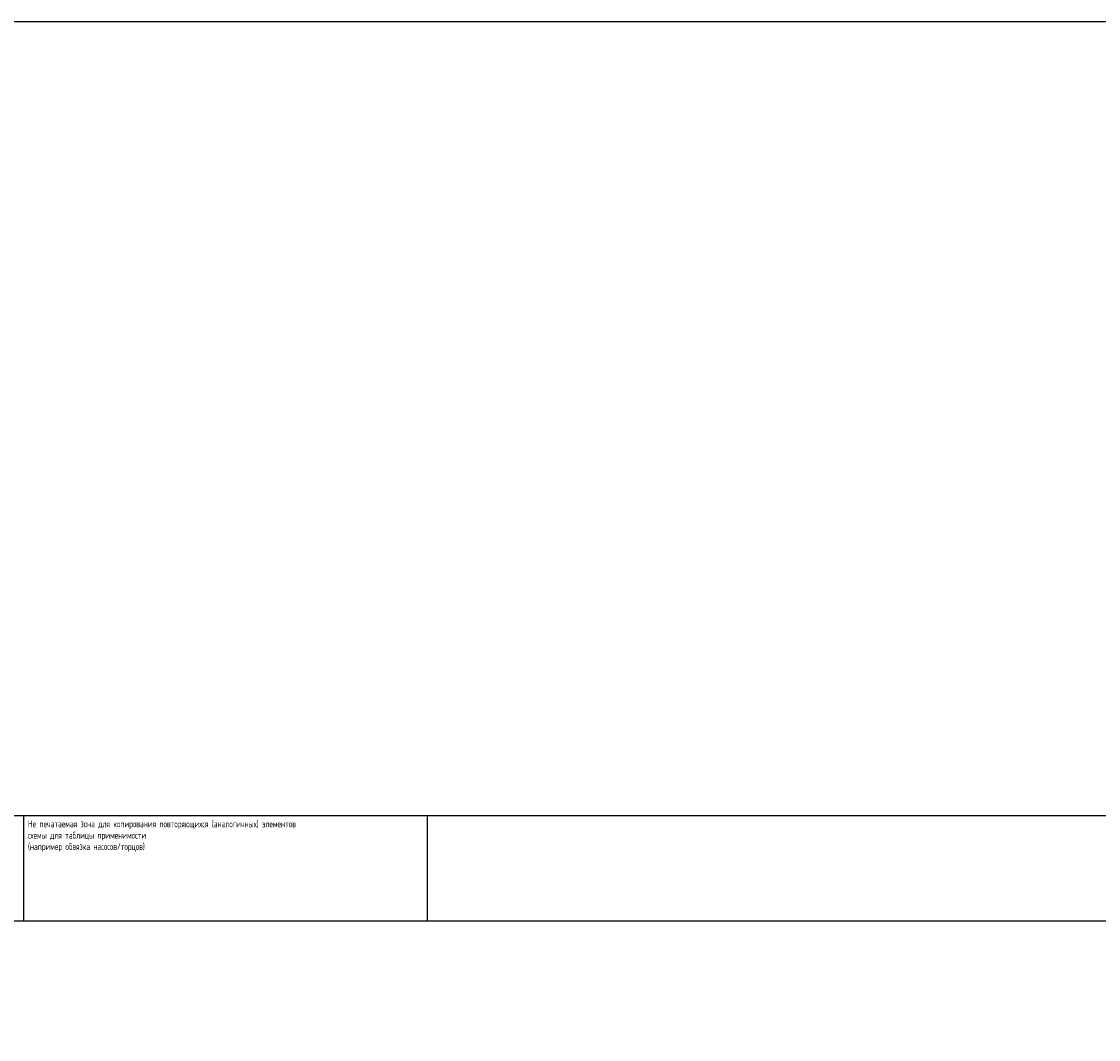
# Paper-space layout 'Технология производства' of a CAD drawing. Header units: millimetres. Extents: x -55 to 5243, y -1379 to 1818.
# Tile 7 of 7: x 1011 to 2594, y 246 to 1742. Entities that reach past the tile are written whole.
import ezdxf

# ---------------------------------------------------------------- set-up
doc = ezdxf.new("R2010")
doc.units = ezdxf.units.MM
doc.layers.get('Defpoints').update_dxf_attribs({"true_color": 0xcbb58a})
doc.layers.get('Defpoints').transparency = 0.5
doc.styles.add('ГОСТ 2.304', font='CS_Gost2304.shx', dxfattribs={"width": 0.8})

psp = doc.layouts.new('Технология производства')

# ---------------------------------------------------------------- linework, layer by layer
for points in [[(-55.3, 1742.1), (5243, 1742.1), (5243, 574.2), (-55.3, 574.2)], [(1014, 420), (1608, 420), (1608, 574.2), (1014, 574.2)], [(-55.3, 420), (5243, 420), (5243, -1378.8), (-55.3, -1378.8)]]:
    psp.add_lwpolyline(points, close=True)

# ---------------------------------------------------------------- texts
at = {"layer": 'Defpoints', "color": 2, "insert": (1020.6, 567.5), "char_height": 10, "width": 332.205, "attachment_point": 1, "style": 'ГОСТ 2.304'}
psp.add_mtext('Не печатаемая зона для копирования повторяющихся (аналогичных) элементов схемы для таблицы применимости\\P(например обвязка насосов/торцов)', dxfattribs=at)

doc.saveas('drawing.dxf')
